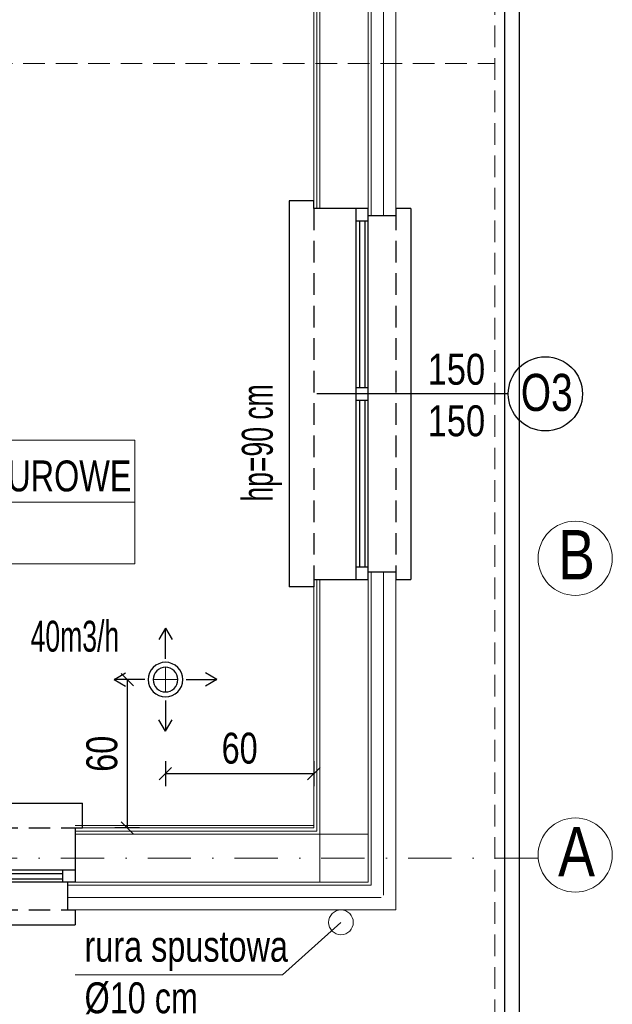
# Model space of a CAD drawing. Header units: inches. Extents: x 67073 to 287261, y -76160 to 48412.
# Tile 101 of 117: x 86562 to 86801, y -41904 to -41506. Entities that reach past the tile are written whole.
import ezdxf

# ---------------------------------------------------------------- set-up
doc = ezdxf.new("R2010")
doc.units = ezdxf.units.IN
doc.header["$MEASUREMENT"] = 0
doc.linetypes.add('DASHDOT', pattern=[1, 0.5, -0.25, 0, -0.25])
doc.linetypes.add('HIDDEN', pattern=[0.375, 0.25, -0.125])
for name, color, linetype, lineweight in [('## 08 CENTRALA REKUP', 204, 'Continuous', 25), ('p-- ocieplenie-w.zew', 77, 'Continuous', 0), ('p--dach', 2, 'Continuous', 30), ('p--dach-rura spustowa', 2, 'Continuous', 0), ('p--opisy pomieszczeń', 31, 'Continuous', 0), ('p--osie konstr', 1, 'DASHDOT', 15), ('p--osie konstr.-NR', 1, 'DASHDOT', 15), ('p--płyta GK', 2, 'Continuous', 0), ('p--ściana szkielet', 3, 'Continuous', 0)]:
    doc.layers.add(name, color=color, linetype=linetype, lineweight=lineweight)
for name, color, linetype in [('## 08 Nawiew', 1, 'Continuous'), ('## 08 Nawiew opis', 1, 'Continuous'), ('## 08 Wywiew', 5, 'Continuous'), ('## 08 Wywiew opis', 5, 'Continuous'), ('p--obrzeże bet.', 252, 'Continuous'), ('p--okna', 251, 'Continuous'), ('p--opis okna', 181, 'Continuous'), ('p--opisy dodatkowe', 33, 'Continuous')]:
    doc.layers.add(name, color=color, linetype=linetype)
doc.styles.add('1-50', font='arial.ttf', dxfattribs={"width": 0.75, "height": 12.5})
doc.styles.get("Standard").update_dxf_attribs({"font": 'ARIAL.TTF', "width": 0.75})
doc.styles.add('STYL-1', font='Arial Narrow.ttf', dxfattribs={"width": 0.75})
doc.linetypes.add('BATTING', pattern='A,0.0001,-0.1,[134,ltypeshp.shx,S=0.1,R=0,X=-0.1,Y=0],-0.2,[134,ltypeshp.shx,S=0.1,R=180,X=0.1,Y=0],-0.1', length=0.4001)
doc.dimstyles.new('1-50', dxfattribs={"dimtxt": 12.5, "dimasz": 5, "dimexe": 5, "dimexo": 5, "dimgap": 0.09, "dimtad": 0, "dimdsep": 46, "dimtxsty": '1-50', "dimblk": 'OBLIQUE', "dimcen": 0.09, "dimadec": 0, "dimazin": 0, "dimtfac": 1, "dimtdec": 4, "dimtix": 1, "dimtofl": 0, "dimtmove": 0, "dimatfit": 3, "dimldrblk": 'OBLIQUE', "dimfxl": 5, "dimfxlon": 1, "dimtvp": 0.8, "dimtolj": 1, "dimtzin": 0, "dimarcsym": 0})

# ---------------------------------------------------------------- blocks, each defined once
blk = doc.blocks.new('okno-150-33.15')
at = {"linetype": 'Continuous', "ltscale": 35}
for p, q in [((-3, 10), (153, 10)), ((0, -39.15), (150, -39.15))]:
    blk.add_line(p, q, dxfattribs=at)
for p, q in [((-3, 0), (-3, 10)), ((153, 0), (153, 10)), ((0, 0), (-3, 0)), ((0, -21.95), (0, 0)), ((150, 0), (150, -21.95)), ((150, 0), (153, 0)), ((0, -21.95), (0, -16.95)), ((0, -16.95), (5, -16.95)), ((5, -16.95), (145, -16.95)), ((5, -16.95), (5, -21.95)), ((5, -18.45), (72.5, -18.45)), ((72.5, -21.95), (72.5, -16.95)), ((77.5, -16.95), (77.5, -21.95)), ((77.5, -18.45), (145, -18.45)), ((145, -21.95), (145, -16.95)), ((145, -16.95), (150, -16.95)), ((150, -16.95), (150, -21.95)), ((5, -21.95), (0, -21.95)), ((3, -33.15), (3, -21.95)), ((5, -20.61), (72.5, -20.61)), ((145, -21.95), (5, -21.95)), ((77.5, -20.61), (145, -20.61)), ((150, -21.95), (145, -21.95)), ((147, -21.95), (147, -33.15)), ((0, -39.15), (0, -33.15)), ((150, -33.15), (150, -39.15))]:
    blk.add_line(p, q)
at = {"linetype": 'HIDDEN', "ltscale": 35}
for p, q in [((0, 0), (150, 0)), ((0, -33.15), (150, -33.15))]:
    blk.add_line(p, q, dxfattribs=at)
blk = doc.blocks.new('_OBLIQUE')
at = {"color": 0, "linetype": 'ByBlock', "lineweight": -2}
for p, q in [((-0.5, -0.5), (0.5, 0.5)), ((0, 0), (0, 0))]:
    blk.add_line(p, q, dxfattribs=at)
blk = doc.blocks.new('*D1717')
at = {"layer": '## 08 CENTRALA REKUP', "color": 0, "linetype": 'Continuous', "lineweight": -2}
for p, q in [((86620.55, -41805.72), (86620.55, -41815.72)), ((86680.53, -41805.72), (86680.53, -41815.72)), ((86620.55, -41810.72), (86680.53, -41810.72))]:
    blk.add_line(p, q, dxfattribs=at)
at = {"layer": 'Defpoints', "color": 0}
for p in [(86620.55, -41772.71), (86680.53, -41772.71), (86680.53, -41810.72)]:
    blk.add_point(p, dxfattribs=at)
at = {"layer": '## 08 CENTRALA REKUP', "color": 0, "lineweight": -2, "xscale": 5, "yscale": 5, "zscale": 5, "rotation": 180}
blk.add_blockref('_OBLIQUE', (86620.55, -41810.72), dxfattribs=at)
at = {"layer": '## 08 CENTRALA REKUP', "color": 0, "lineweight": -2, "xscale": 5, "yscale": 5, "zscale": 5}
blk.add_blockref('_OBLIQUE', (86680.53, -41810.72), dxfattribs=at)
at = {"layer": '## 08 CENTRALA REKUP', "color": 0, "linetype": 'Continuous', "lineweight": 18, "insert": (86650.54, -41800.51), "char_height": 12.5, "attachment_point": 5, "style": '1-50'}
blk.add_mtext('\\A1;60', dxfattribs=at)
blk = doc.blocks.new('*D1718')
at = {"layer": '## 08 CENTRALA REKUP', "color": 0, "linetype": 'Continuous', "lineweight": -2}
for p, q in [((86610.1, -41772.71), (86600.1, -41772.71)), ((86605.1, -41772.71), (86605.1, -41832.69)), ((86610.1, -41832.69), (86600.1, -41832.69))]:
    blk.add_line(p, q, dxfattribs=at)
at = {"layer": 'Defpoints', "color": 0}
for p in [(86620.55, -41772.71), (86605.1, -41832.69), (86620.55, -41832.69)]:
    blk.add_point(p, dxfattribs=at)
at = {"layer": '## 08 CENTRALA REKUP', "color": 0, "lineweight": -2, "xscale": 5, "yscale": 5, "zscale": 5}
for p, rotation in [((86605.1, -41772.71), 90), ((86605.1, -41832.69), 270)]:
    blk.add_blockref('_OBLIQUE', p, dxfattribs=dict(at, rotation=rotation))
at = {"layer": '## 08 CENTRALA REKUP', "color": 0, "linetype": 'Continuous', "lineweight": 18, "insert": (86594.89, -41802.7), "char_height": 12.5, "attachment_point": 5, "rotation": 90, "style": '1-50'}
blk.add_mtext('\\A1;60', dxfattribs=at)

msp = doc.modelspace()

# ---------------------------------------------------------------- linework, layer by layer
at = {"layer": '## 08 Nawiew', "lineweight": 5}
msp.add_line((86620.554, -41777.712), (86620.554, -41767.712), dxfattribs=at)
at = {"layer": '## 08 Nawiew', "color": 1, "lineweight": 5}
msp.add_line((86620.554, -41777.712), (86620.554, -41767.712), dxfattribs=at)
at = {"layer": '## 08 Nawiew', "lineweight": 30}
for radius, start, end in [(7, 90, 270), (7, 0, 180), (5, 90, 270), (5, 0, 180), (5, 0, 180), (5, 0, 180), (5, 0, 180), (7, 270, 90), (5, 270, 90), (5, 270, 90), (7, 180, 0), (5, 180, 0), (5, 180, 0), (5, 180, 0), (5, 180, 0)]:
    msp.add_arc((86620.554, -41772.712), radius, start, end, dxfattribs=at)
at = {"layer": '## 08 Nawiew', "lineweight": 5}
msp.add_arc((86620.554, -41772.712), 5, 90, 270, dxfattribs=at)
at = {"layer": '## 08 Wywiew', "color": 1, "lineweight": 5}
for p, q in [((86620.554, -41767.712), (86620.554, -41777.712)), ((86625.554, -41772.712), (86615.554, -41772.712))]:
    msp.add_line(p, q, dxfattribs=at)
at = {"layer": '## 08 Wywiew opis', "color": 1}
for p, q in [((86620.556, -41751.91), (86617.869, -41756.496)), ((86620.556, -41764.334), (86620.556, -41751.91)), ((86620.556, -41751.91), (86623.243, -41756.496)), ((86599.776, -41772.71), (86604.362, -41770.023)), ((86641.356, -41772.71), (86636.77, -41770.023)), ((86612.176, -41772.71), (86599.752, -41772.71)), ((86599.776, -41772.71), (86604.362, -41775.397)), ((86628.932, -41772.71), (86641.356, -41772.71)), ((86641.356, -41772.71), (86636.77, -41775.397)), ((86620.556, -41781.09), (86620.556, -41793.514)), ((86620.556, -41793.514), (86617.869, -41788.928)), ((86620.556, -41793.514), (86623.243, -41788.928))]:
    msp.add_line(p, q, dxfattribs=at)
at = {"layer": 'p-- ocieplenie-w.zew', "color": 0, "linetype": 'BATTING', "ltscale": 2}
for p, q in [((86708.683, -41585.194), (86708.683, -41346.594)), ((86708.683, -41859.844), (86708.683, -41729.194)), ((86707.683, -41860.844), (86580.988, -41860.844))]:
    msp.add_line(p, q, dxfattribs=at)
at = {"layer": 'p--dach', "color": 0, "linetype": 'HIDDEN', "lineweight": 20, "ltscale": 35}
msp.add_line((85473.683, -41523.644), (86753.683, -41523.644), dxfattribs=at)
msp.add_lwpolyline([(85473.683, -41101.444), (86753.683, -41101.444), (86753.683, -41945.844), (85473.683, -41945.844)], close=True, dxfattribs=at)
at = {"layer": 'p--dach-rura spustowa', "color": 0, "linetype": 'Continuous', "lineweight": 0, "ltscale": 75}
msp.add_circle((86691.483, -41870.844), 5, dxfattribs=at)
at = {"layer": 'p--obrzeże bet.', "color": 0, "linetype": 'Continuous', "ltscale": 35}
for points in [[(86310.283, -41915.844), (86763.683, -41915.844), (86763.683, -41131.444), (85463.683, -41131.444), (85463.683, -41921.844), (85917.083, -41921.844)], [(86304.283, -41909.844), (86757.683, -41909.844), (86757.683, -41137.444), (85469.683, -41137.444), (85469.683, -41915.844), (85923.083, -41915.844)]]:
    msp.add_lwpolyline(points, dxfattribs=at)
at = {"layer": 'p--opis okna', "color": 0}
msp.add_line((86759.144, -41657.194), (86681.683, -41657.194), dxfattribs=at)
msp.add_circle((86774.144, -41657.194), 15, dxfattribs=at)
at = {"layer": 'p--opisy dodatkowe', "color": 0, "lineweight": 5}
msp.add_lwpolyline([(86584.057, -41892.033), (86667.833, -41892.033), (86691.483, -41870.844)], dxfattribs=at)
at = {"layer": 'p--opisy pomieszczeń', "color": 0}
msp.add_line((86608.184, -41700.905), (86438.184, -41700.905), dxfattribs=at)
msp.add_lwpolyline([(86438.184, -41725.905), (86608.184, -41725.905), (86608.184, -41675.905), (86438.184, -41675.905)], close=True, dxfattribs=at)
at = {"layer": 'p--osie konstr', "color": 0, "linetype": 'DASHDOT', "ltscale": 35}
msp.add_line((86771.25, -41844.894), (85488.683, -41844.894), dxfattribs=at)
at = {"layer": 'p--osie konstr.-NR', "color": 0, "linetype": 'Continuous', "ltscale": 35}
for centre in [(86786.198, -41723.644), (86786.198, -41843.644)]:
    msp.add_circle(centre, 15, dxfattribs=at)
at = {"layer": 'p--płyta GK', "color": 0, "ltscale": 35}
for p, q in [((86680.533, -41582.194), (86680.533, -41389.094)), ((86681.783, -41582.194), (86681.783, -41387.844)), ((86680.533, -41832.694), (86680.533, -41732.194)), ((86680.533, -41832.694), (86680.533, -41732.194)), ((86681.783, -41833.944), (86681.783, -41732.194)), ((86583.988, -41831.694), (86680.543, -41831.694)), ((86583.988, -41832.694), (86680.543, -41832.694)), ((86681.783, -41833.944), (86583.988, -41833.944))]:
    msp.add_line(p, q, dxfattribs=at)
at = {"layer": 'p--ściana szkielet', "color": 0, "ltscale": 2}
for p, q in [((86682.983, -41582.194), (86682.983, -41349.594)), ((86682.983, -41582.194), (86682.983, -41349.594)), ((86702.483, -41585.194), (86702.483, -41346.594)), ((86703.683, -41585.194), (86703.683, -41346.594)), ((86713.683, -41585.194), (86713.683, -41346.594)), ((86682.983, -41835.144), (86682.983, -41732.194)), ((86682.983, -41854.644), (86682.983, -41732.194)), ((86702.483, -41854.644), (86702.483, -41729.194)), ((86703.683, -41855.844), (86703.683, -41729.194)), ((86713.683, -41865.844), (86713.683, -41729.194)), ((86682.983, -41835.144), (86583.988, -41835.144)), ((86702.483, -41835.144), (86583.988, -41835.144)), ((86703.683, -41855.844), (86580.988, -41855.844)), ((86702.483, -41854.644), (86583.988, -41854.644)), ((86713.683, -41865.844), (86580.988, -41865.844))]:
    msp.add_line(p, q, dxfattribs=at)
at = {"layer": 'p--ściana szkielet', "color": 0, "ltscale": 35}
for points in [[(86713.683, -41585.194), (86702.483, -41585.194), (86702.483, -41582.194), (86680.533, -41582.194)], [(86713.683, -41729.194), (86702.483, -41729.194), (86702.483, -41732.194), (86680.533, -41732.194)], [(86583.988, -41833.694), (86583.988, -41854.645), (86580.988, -41854.645), (86580.988, -41865.844)]]:
    msp.add_lwpolyline(points, dxfattribs=at)

# ---------------------------------------------------------------- block references
at = {"layer": 'p--okna', "color": 0, "linetype": 'Continuous', "xscale": -1, "rotation": 89.99999999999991}
msp.add_blockref('okno-150-33.15', (86680.533, -41582.194), dxfattribs=at)
at = {"layer": 'p--okna', "color": 0, "linetype": 'Continuous'}
msp.add_blockref('okno-150-33.15', (86433.988, -41832.694), dxfattribs=at)

# ---------------------------------------------------------------- texts
at = {"layer": '## 08 Nawiew opis', "insert": (86566.021, -41761.588), "char_height": 12.5, "width": 177.1707, "attachment_point": 7, "style": 'STYL-1'}
msp.add_mtext('40m3/h', dxfattribs=at)
at = {"layer": 'p--opis okna', "color": 0, "insert": (86667.69, -41700.747), "char_height": 12.5, "width": 128.63421, "attachment_point": 7, "rotation": 90, "style": 'STYL-1'}
msp.add_mtext('hp=90 cm', dxfattribs=at)
at = {"layer": 'p--opis okna', "color": 0, "style": '1-50'}
for s, insert, char_height, width, attachment_point in [('{\\W0.8;150\\P150}', (86749.811, -41674.5), 12.5, 45.287, 9), ('O3', (86764.22, -41664.306), 15, 74.01038, 7)]:
    msp.add_mtext(s, dxfattribs=dict(at, insert=insert, char_height=char_height, width=width, attachment_point=attachment_point))
at = {"layer": 'p--opisy dodatkowe', "color": 0, "insert": (86587.827, -41874.25), "char_height": 12.5, "width": 177.1707, "attachment_point": 1, "style": '1-50'}
msp.add_mtext('rura spustowa\\P%%c10 cm', dxfattribs=at)
at = {"layer": 'p--opisy pomieszczeń', "color": 0, "insert": (86507.115, -41684.113), "char_height": 12.5, "width": 106.86476, "attachment_point": 1, "style": '1-50'}
msp.add_mtext('POM. BIUROWE', dxfattribs=at)
at = {"layer": 'p--osie konstr.-NR', "color": 0, "linetype": 'Continuous', "ltscale": 35, "char_height": 20, "width": 63.5564, "attachment_point": 1}
for s, insert in [('{\\W0.8;B}', (86779.282, -41712.229)), ('\\W0.8;A', (86779.282, -41832.229))]:
    msp.add_mtext(s, dxfattribs=dict(at, insert=insert))

# ---------------------------------------------------------------- dimensions: what is measured, and where the dimension line sits
at = {"layer": '## 08 CENTRALA REKUP', "linetype": 'Continuous', "lineweight": 18}
dim = msp.add_linear_dim(base=(86605.097, -41832.694), p1=(86620.554, -41772.712), p2=(86620.554, -41832.694), angle=90, dimstyle='1-50', override={"dimdec": 0}, dxfattribs=at)
dim.commit()
dim.dimension.update_dxf_attribs({"geometry": '*D1718', "text_midpoint": (86594.887, -41802.703)})
dim = msp.add_linear_dim(base=(86680.533, -41810.722), p1=(86620.554, -41772.712), p2=(86680.533, -41772.712), dimstyle='1-50', override={"dimdec": 0}, dxfattribs=at)
dim.commit()
dim.dimension.update_dxf_attribs({"geometry": '*D1717', "text_midpoint": (86650.544, -41800.512)})

doc.saveas('drawing.dxf')
